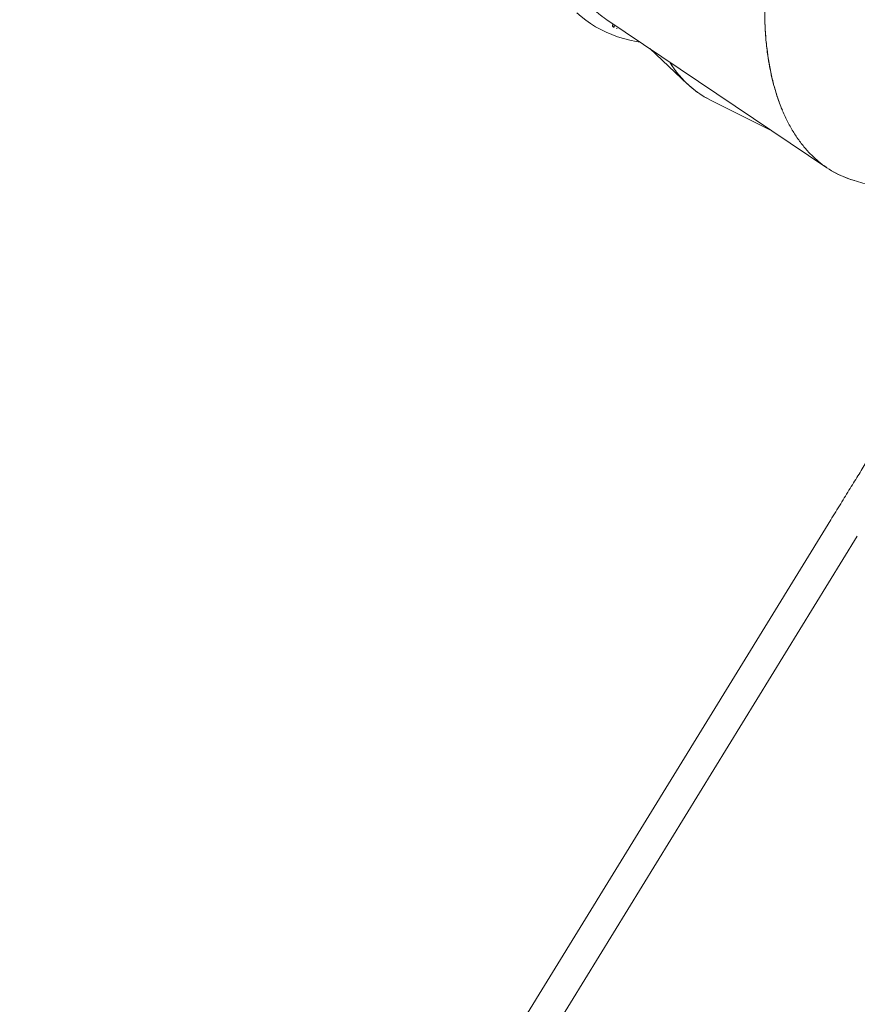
# Model space of a CAD drawing. Extents: x 5459245 to 5462690, y 5971016 to 5972523.
# Tile 37 of 198: x 5462440.842 to 5462441.74, y 5972212.142 to 5972213.198. Entities that reach past the tile are written whole.
import ezdxf

# ---------------------------------------------------------------- set-up
doc = ezdxf.new("R2010")
doc.units = 0
doc.layers.add('A_MAŁA ARCHITEKTURA', color=195, linetype='CONTINUOUS', lineweight=9)

# ---------------------------------------------------------------- blocks, each defined once
blk = doc.blocks.new('MEGA')
at = {"layer": 'A_MAŁA ARCHITEKTURA'}
for p, q in [((5462442.8038, 5972219.1061), (5462442.7923, 5972218.8218)), ((5462442.8016, 5972219.0507), (5462442.7904, 5972218.9963)), ((5462442.7887, 5972218.9653), (5462442.7952, 5972218.8937)), ((5462442.7956, 5972218.7909), (5462442.8667, 5972218.5154)), ((5462442.4728, 5972218.6205), (5462439.6789, 5972218.6205)), ((5462439.6789, 5972218.587), (5462442.4728, 5972218.587))]:
    blk.add_line(p, q, dxfattribs=at)
at = {"layer": 'A_MAŁA ARCHITEKTURA', "flags": 128}
for points in [[(5462442.7934, 5972219.1374), (5462442.7923, 5972219.1312), (5462442.7916, 5972219.125), (5462442.7912, 5972219.1187), (5462442.7911, 5972219.1124), (5462442.7914, 5972219.106), (5462442.7921, 5972219.0995), (5462442.7931, 5972219.0931), (5462442.7944, 5972219.0866), (5462442.7961, 5972219.0801), (5462442.7981, 5972219.0735), (5462442.8004, 5972219.067), (5462442.8021, 5972219.0629)], [(5462442.8035, 5972219.0981), (5462442.8031, 5972219.0981), (5462442.8021, 5972219.0979), (5462442.8013, 5972219.0975), (5462442.8008, 5972219.097), (5462442.8007, 5972219.0963)]]:
    blk.add_lwpolyline(points, dxfattribs=at)
at = {"layer": 'A_MAŁA ARCHITEKTURA'}
for centre, radius, start, end in [((5462442.9257, 5972219.1146), 0.1263, 188.3023, 190.0617), ((5462442.8042, 5972219.0935), 0.00305, 199.1842, 249.7394), ((5462442.9271, 5972219.118), 0.127, 189.1733, 190.0592), ((5462442.927, 5972219.118), 0.1269, 189.1732, 189.9557), ((5462442.8046, 5972219.0969), 0.00278, 198.022, 241.9334), ((5462442.8047, 5972219.0967), 0.00276, 197.9838, 241.0542)]:
    blk.add_arc(centre, radius, start, end, dxfattribs=at)
for points, knots in [([(5462442.8038, 5972219.1047), (5462442.804, 5972219.108), (5462442.8043, 5972219.1152), (5462442.8063, 5972219.1258), (5462442.8083, 5972219.1337), (5462442.81, 5972219.1377), (5462442.8102, 5972219.1381)], [0, 0, 0, 0, 0.291331, 0.624039, 0.956627, 1, 1, 1, 1]), ([(5462442.8199, 5972218.8949), (5462442.8215, 5972218.8972), (5462442.8251, 5972218.9023), (5462442.8317, 5972218.9101), (5462442.8395, 5972218.9185), (5462442.8479, 5972218.9269), (5462442.857, 5972218.9351), (5462442.8656, 5972218.9422), (5462442.8733, 5972218.9482), (5462442.8801, 5972218.9532), (5462442.8873, 5972218.9582), (5462442.8947, 5972218.9631), (5462442.9025, 5972218.968), (5462442.911, 5972218.9731), (5462442.9205, 5972218.9784), (5462442.9309, 5972218.9839), (5462442.9418, 5972218.9893), (5462442.9532, 5972218.9947), (5462442.9648, 5972218.9998), (5462442.9749, 5972219.0039), (5462442.9834, 5972219.0072), (5462442.9903, 5972219.0098), (5462442.9975, 5972219.0124), (5462443.0048, 5972219.0149), (5462443.0124, 5972219.0174), (5462443.0201, 5972219.0199), (5462443.028, 5972219.0223), (5462443.0365, 5972219.0247), (5462443.0456, 5972219.0272), (5462443.0555, 5972219.0298), (5462443.0655, 5972219.0322), (5462443.0754, 5972219.0344), (5462443.0854, 5972219.0365), (5462443.0957, 5972219.0386), (5462443.1059, 5972219.0404), (5462443.1149, 5972219.0419), (5462443.1228, 5972219.0431), (5462443.1304, 5972219.0442), (5462443.1383, 5972219.0452), (5462443.146, 5972219.0462), (5462443.1565, 5972219.0473), (5462443.1654, 5972219.0482), (5462443.1727, 5972219.0488), (5462443.1756, 5972219.049), (5462443.1788, 5972219.0492), (5462443.1811, 5972219.0494), (5462443.1825, 5972219.0495)], [0, 0, 0, 0, 0.027644, 0.063342, 0.099386, 0.13578, 0.172523, 0.208595, 0.231893, 0.255417, 0.279165, 0.303138, 0.327337, 0.351762, 0.38084, 0.410456, 0.44061, 0.471303, 0.502534, 0.531979, 0.548934, 0.566184, 0.583729, 0.601569, 0.619704, 0.638135, 0.65686, 0.675881, 0.697587, 0.720057, 0.743291, 0.765809, 0.787447, 0.81031, 0.834399, 0.854621, 0.869844, 0.88644, 0.904409, 0.921279, 0.937251, 0.97239, 0.979292, 0.984845, 0.991141, 1, 1, 1, 1]), ([(5462443.1236, 5972219.0432), (5462443.1194, 5972219.0426), (5462443.1113, 5972219.0413), (5462443.0996, 5972219.0393), (5462443.0884, 5972219.0371), (5462443.077, 5972219.0348), (5462443.0653, 5972219.0322), (5462443.0536, 5972219.0293), (5462443.0431, 5972219.0266), (5462443.0338, 5972219.0239), (5462443.0259, 5972219.0216), (5462443.0182, 5972219.0193), (5462443.0108, 5972219.0169), (5462443.0035, 5972219.0145), (5462442.9965, 5972219.012), (5462442.9896, 5972219.0095), (5462442.9809, 5972219.0063), (5462442.9705, 5972219.0021), (5462442.9586, 5972218.9971), (5462442.9471, 5972218.9919), (5462442.9362, 5972218.9866), (5462442.9256, 5972218.9812), (5462442.9154, 5972218.9756), (5462442.9056, 5972218.9699), (5462442.8963, 5972218.9641), (5462442.8874, 5972218.9583), (5462442.879, 5972218.9524), (5462442.8691, 5972218.9451), (5462442.8582, 5972218.9362), (5462442.8466, 5972218.9257), (5462442.8361, 5972218.915), (5462442.8266, 5972218.9041), (5462442.8182, 5972218.893), (5462442.811, 5972218.8818), (5462442.8049, 5972218.8704), (5462442.7999, 5972218.859), (5462442.7962, 5972218.8475), (5462442.7936, 5972218.836), (5462442.7922, 5972218.8246), (5462442.7921, 5972218.8132), (5462442.7931, 5972218.8019), (5462442.7948, 5972218.7946), (5462442.7956, 5972218.7909)], [0, 0, 0, 0, 0.021397, 0.041159, 0.059285, 0.079279, 0.100059, 0.119873, 0.141168, 0.155678, 0.169933, 0.183933, 0.197677, 0.211165, 0.224398, 0.237376, 0.250098, 0.274428, 0.298304, 0.321727, 0.344696, 0.367213, 0.390613, 0.413071, 0.435258, 0.457174, 0.478819, 0.500193, 0.536513, 0.572356, 0.607726, 0.643316, 0.679262, 0.714914, 0.750274, 0.786186, 0.821948, 0.857563, 0.893189, 0.928925, 0.964647, 1, 1, 1, 1]), ([(5462442.7889, 5972218.9639), (5462442.7886, 5972218.9672), (5462442.788, 5972218.9743), (5462442.7886, 5972218.9852), (5462442.7902, 5972218.9964), (5462442.7932, 5972219.0075), (5462442.7966, 5972219.017), (5462442.7994, 5972219.0227), (5462442.8005, 5972219.0248)], [0, 0, 0, 0, 0.1602154, 0.3435291, 0.5269369, 0.7101816, 0.8927744, 1, 1, 1, 1]), ([(5462442.8005, 5972219.0248), (5462442.7999, 5972219.0235), (5462442.7973, 5972219.0187), (5462442.7941, 5972219.0102), (5462442.7908, 5972218.9991), (5462442.7889, 5972218.9879), (5462442.788, 5972218.9766), (5462442.7885, 5972218.9691), (5462442.7887, 5972218.9653)], [0, 0, 0, 0, 0.065438, 0.2523716, 0.4393666, 0.6269388, 0.8144366, 1, 1, 1, 1]), ([(5462442.796, 5972218.7895), (5462442.7952, 5972218.7928), (5462442.7934, 5972218.7997), (5462442.7923, 5972218.8105), (5462442.792, 5972218.8186), (5462442.7924, 5972218.8229), (5462442.7924, 5972218.8234)], [0, 0, 0, 0, 0.291342, 0.624061, 0.956661, 1, 1, 1, 1]), ([(5462442.7692, 5972218.6204), (5462442.7672, 5972218.6204), (5462442.7634, 5972218.6204), (5462442.7576, 5972218.6204), (5462442.752, 5972218.6204), (5462442.7465, 5972218.6204), (5462442.7411, 5972218.6204), (5462442.7336, 5972218.6204), (5462442.7241, 5972218.6203), (5462442.7122, 5972218.6203), (5462442.7005, 5972218.6203), (5462442.6889, 5972218.6203), (5462442.6786, 5972218.6203), (5462442.6696, 5972218.6203), (5462442.6617, 5972218.6203), (5462442.6546, 5972218.6203), (5462442.6483, 5972218.6203), (5462442.6423, 5972218.6203), (5462442.6354, 5972218.6203), (5462442.627, 5972218.6203), (5462442.6168, 5972218.6203), (5462442.6052, 5972218.6203), (5462442.5924, 5972218.6203), (5462442.5783, 5972218.6203), (5462442.5632, 5972218.6204), (5462442.5472, 5972218.6204), (5462442.5303, 5972218.6204), (5462442.5122, 5972218.6205), (5462442.4929, 5972218.6205), (5462442.4796, 5972218.6205), (5462442.4728, 5972218.6205)], [0, 0, 0, 0, 0.0202, 0.039924, 0.059218, 0.078085, 0.096523, 0.114534, 0.1553, 0.193698, 0.236329, 0.275617, 0.311569, 0.340851, 0.367477, 0.391449, 0.412767, 0.431785, 0.452394, 0.482473, 0.516864, 0.555572, 0.5986, 0.645952, 0.697635, 0.750339, 0.806912, 0.867369, 0.931726, 1, 1, 1, 1])]:
    blk.add_open_spline(points, degree=3, knots=knots, dxfattribs=at)

msp = doc.modelspace()

# ---------------------------------------------------------------- block references
at = {"layer": 'A_MAŁA ARCHITEKTURA', "color": 6, "rotation": 58.39971502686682}
msp.add_blockref('MEGA', (7686859.5945, -1809666.1669), dxfattribs=at)

doc.saveas('drawing.dxf')
